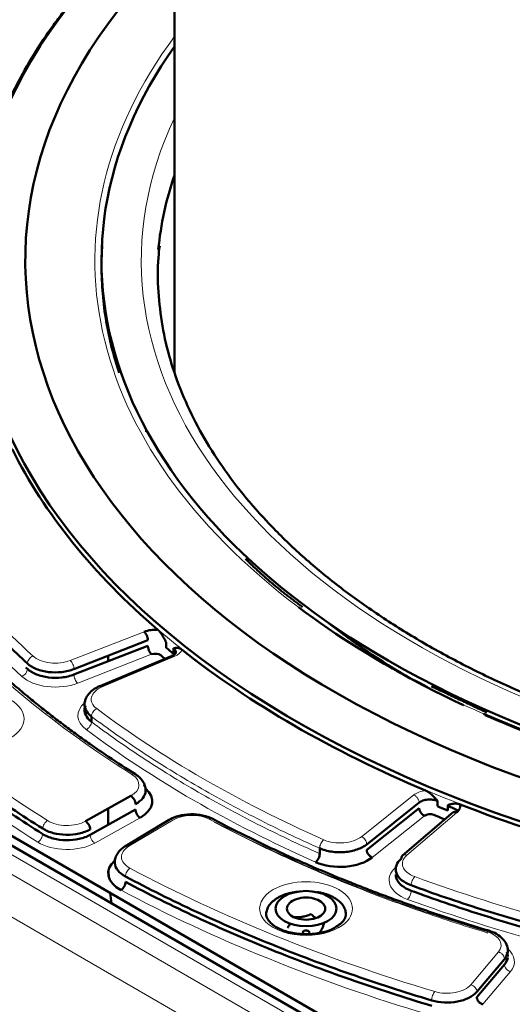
# Model space of a CAD drawing. Header units: millimetres. Extents: x 5 to 579, y 5 to 290.
# Tile 59 of 85: x 336 to 343, y 190 to 205. Entities that reach past the tile are written whole.
import ezdxf

# ---------------------------------------------------------------- set-up
doc = ezdxf.new("R2010")
doc.units = ezdxf.units.MM
doc.layers.add('1', color=7, linetype='Continuous', true_color=0xffffff)

msp = doc.modelspace()

# ---------------------------------------------------------------- linework, layer by layer
at = {"layer": '1', "color": 18, "linetype": 'Continuous', "lineweight": 50}
for p, q in [((338.26394, 255.77923), (338.26394, 199.2389)), ((350.28232, 183.74657), (322.35056, 199.87298)), ((337.83894, 198.36388), (337.83894, 198.33152)), ((336.74822, 194.75976), (337.86273, 195.19378)), ((338.13905, 195.16375), (338.13905, 195.0821)), ((337.86273, 195.11213), (336.74822, 194.67811)), ((338.24768, 194.99252), (338.24768, 195.07417)), ((338.22686, 194.96147), (337.12592, 194.49966)), ((337.26394, 194.96064), (337.26394, 194.879)), ((332.15817, 194.35373), (341.26412, 189.09641)), ((337.01202, 194.04824), (337.01202, 193.96659)), ((336.92251, 192.46929), (337.60609, 192.85041)), ((341.16149, 192.12122), (341.95168, 192.74915)), ((342.22912, 192.77549), (342.22912, 192.69384)), ((337.67555, 192.64558), (336.99198, 192.26445)), ((337.26394, 192.6597), (337.26394, 192.4162)), ((341.95168, 192.6675), (341.16149, 192.03957)), ((342.46283, 192.60434), (341.69945, 191.95092)), ((342.38426, 192.63112), (342.38426, 192.71277)), ((338.18575, 192.49152), (337.52349, 192.09558)), ((340.45214, 191.98043), (340.45214, 192.06208)), ((342.82038, 189.90127), (343.23696, 190.39439)), ((343.23696, 190.31274), (342.82038, 189.81962))]:
    msp.add_line(p, q, dxfattribs=at)
at = {"layer": '1', "color": 18, "linetype": 'Continuous', "lineweight": 13}
for p, q in [((322.15108, 199.85287), (350.0818, 183.72706)), ((321.89261, 199.70364), (349.82332, 183.57783)), ((321.60994, 199.22524), (349.54065, 183.09943)), ((336.6923, 194.88927), (337.80681, 195.32329)), ((336.80414, 194.54859), (337.91865, 194.98261)), ((338.26084, 194.94893), (337.17324, 194.49272)), ((341.08058, 192.23681), (341.87077, 192.86473)), ((342.51918, 192.6026), (341.76743, 191.95914)), ((337.06144, 192.14127), (337.74502, 192.5224)), ((338.23603, 192.48672), (337.5759, 192.09205)), ((341.24239, 191.92399), (342.03258, 192.55191)), ((342.7305, 190.00823), (343.14708, 190.50135)), ((342.91026, 189.71266), (343.32684, 190.20578))]:
    msp.add_line(p, q, dxfattribs=at)
at = {"layer": '1', "color": 18, "linetype": 'Continuous', "lineweight": 50}
for centre, major_axis, start_param, end_param in [((351.91394, 200.79413), (-16.70868, 0), 5.66713862, 8.6393798), ((351.91394, 200.91066), (-15.89931, 0), 5.74479487, 8.6393798), ((351.91394, 200.91066), (-14.75, 0), 5.89451139, 7.06858347), ((351.91394, 200.91066), (-14.75, 0), 0.78539816, 3.53021748), ((351.91394, 200.63672), (-13.91508, 0), 6.08771934, 6.22820744), ((351.91394, 200.74736), (16.75, 0), 3.42231641, 3.73353352), ((351.91394, 200.91066), (14.85, 0), 3.79587841, 3.98839914), ((351.91394, 200.27796), (-14.075, 0), 0.63332544, 0.77067195), ((337.97457, 195.1797), (0.3, 0), 1.43966461, 2.16420827), ((337.97457, 194.93475), (-0.1, 0), 3.74680428, 5.30580093), ((351.91394, 200.50241), (16.85, 0), 3.74680428, 3.75324692), ((351.91394, 200.74736), (16.75, 0), 3.77138226, 4.08259937), ((351.91394, 200.91066), (14.85, 0), 4.06193204, 5.48561347), ((337.32823, 192.77158), (0.6, 0), 5.48033385, 6.86900254), ((351.91394, 199.68591), (15.4, 0), 4.04519324, 4.05839775), ((342.27047, 192.69946), (0.3, 0), 5.68977336, 6.41431703), ((351.91394, 200.74736), (-16.75, 0), 0.97885546, 1.29007257), ((342.11348, 192.51798), (-0.1, 0), 4.09587013, 5.65486678), ((351.91394, 200.50241), (16.85, 0), 4.09587013, 4.10717735), ((342.27047, 192.45451), (-0.1, 0), 3.97500367, 4.10717735), ((337.86364, 191.68668), (0.6, 0), 2.55414505, 3.96854283), ((340.75698, 192.1276), (0.6, 0), 4.05674464, 5.65486678), ((351.91394, 191.92919), (-14.65, 0), 0.02375829, 0.03607923), ((351.91394, 191.92919), (-14.65, 0), 0.06396086, 0.08227046), ((340.24668, 191.15352), (0.28868, 0), 2.35619449, 3.40339204), ((340.24668, 191.15352), (0.28868, 0), 1.30899694, 2.35619449), ((340.24668, 191.15352), (0.28868, 0), 0.26179939, 1.30899694), ((340.24668, 191.15352), (0.28868, 0), 5.49778714, 6.54498469), ((340.24668, 191.15352), (0.28868, 0), 3.40339204, 4.45058959), ((340.24668, 191.15352), (0.28868, 0), 4.45058959, 5.49778714), ((340.24668, 190.79606), (0.05, 0), 0, 4.09585142), ((340.24668, 190.79606), (0.05, 0), 5.49778714, 6.28318531)]:
    msp.add_ellipse(centre, major_axis=major_axis, ratio=0.57735, start_param=start_param, end_param=end_param, dxfattribs=at)
at = {"layer": '1', "color": 18, "linetype": 'Continuous', "lineweight": 13}
for centre, major_axis, start_param, end_param in [((351.91394, 200.91066), (14.85, 0), 2.73686716, 3.79587841), ((351.91394, 200.91066), (-14.15, 0), 6.01659172, 8.6393798), ((351.91394, 199.68591), (14.85, 0), 3.02294844, 3.03124421), ((351.91394, 200.74736), (-18.7, 0), 0.30657849, 0.56608614), ((351.91394, 200.50241), (-18.9, 0), 0.30657849, 0.56608614), ((351.91394, 200.74736), (19.4, 0), 3.62063347, 3.88428231), ((351.91394, 200.74736), (-21.15, 0), 0.47788432, 0.74384615), ((338.0845, 195.08906), (-0.3, 0), 2.19911486, 2.92365852), ((351.91394, 200.50241), (-21.35, 0), 0.47788432, 0.74384615), ((336.46862, 195.08073), (-0.4, 0), 0.56608614, 2.16420827), ((336.46862, 194.83578), (-0.6, 0), 0.56608614, 2.16420827), ((335.29693, 194.01126), (-0.7, 0), 2.35619449, 5.49778714), ((337.40835, 194.30588), (-0.4, 0), 5.34070751, 6.93882964), ((351.91394, 200.91066), (14.85, 0), 3.98839914, 4.06193204), ((337.40835, 194.06093), (-0.6, 0), 5.69643951, 6.93882964), ((351.91394, 200.74736), (-18.7, 0), 0.65564434, 0.91515199), ((351.91394, 200.50241), (-18.9, 0), 0.65564434, 0.91515199), ((337.32823, 193.01653), (-0.4, 0), 2.3387412, 3.88428231), ((342.11348, 192.76293), (0.3, 0), 1.78873046, 2.51327412), ((336.64465, 192.63541), (-0.4, 0), 0.74384615, 2.3387412), ((338.52376, 192.32629), (-0.4, 0), 3.96969932, 5.51524044), ((351.91394, 200.74736), (19.4, 0), 3.96969932, 4.23334816), ((336.64465, 192.39046), (-0.6, 0), 0.74384615, 2.3387412), ((340.75698, 192.37255), (-0.4, 0), 0.91515199, 2.51327412), ((337.86364, 191.93163), (-0.4, 0), 5.51524044, 7.11013548), ((342.09905, 191.83), (-0.4, 0), 5.68977336, 7.28789549), ((351.91394, 200.74736), (-21.15, 0), 0.82695017, 1.092912), ((342.09905, 191.58505), (-0.6, 0), 5.68977336, 7.28789549), ((340.24668, 191.15352), (-0.7, 0), 2.35619449, 5.49778714), ((351.91394, 200.74736), (-18.7, 0), 1.00471019, 1.26421784), ((351.91394, 200.50241), (-21.35, 0), 0.82695017, 1.092912), ((340.24668, 191.15352), (-0.7, 0), 5.49778714, 8.6393798), ((351.91394, 200.50241), (-18.9, 0), 1.00471019, 1.26421784), ((342.78756, 190.60259), (-0.4, 0), 2.68780705, 4.23334816), ((342.78756, 190.35764), (-0.6, 0), 2.68780705, 3.73128879), ((342.37098, 190.10946), (-0.4, 0), 1.092912, 2.68780705)]:
    msp.add_ellipse(centre, major_axis=major_axis, ratio=0.57735, start_param=start_param, end_param=end_param, dxfattribs=at)
at = {"layer": '1', "color": 18, "linetype": 'Continuous', "lineweight": 50}
msp.add_ellipse((340.24668, 191.15352), major_axis=(-0.46, 0), ratio=0.57735, dxfattribs=at)
for points, knots in [([(336.58564, 204.65289), (336.53547, 204.58715), (336.27116, 204.23005), (335.85942, 203.56567), (335.45938, 202.6436), (335.2178, 201.70334), (335.16394, 201.0704), (335.16394, 200.75393)], [0, 0, 0, 0, 0.05370239, 0.29027679, 0.52685119, 0.7634256, 1, 1, 1, 1]), ([(337.42852, 199.2233), (337.34368, 199.47842), (337.20976, 200.01187), (337.15508, 200.65446), (337.16725, 201.03728), (337.17387, 201.14134)], [0, 0, 0, 0, 0.40426351, 0.83794751, 1, 1, 1, 1]), ([(361.7945, 195.14633), (361.68235, 195.08158), (361.35126, 194.89686), (360.77615, 194.60647), (360.05466, 194.28759), (359.29777, 193.99616), (358.50883, 193.73356), (357.69121, 193.501), (356.84845, 193.29953), (355.9842, 193.1301), (355.10223, 192.99347), (354.20635, 192.89027), (353.30048, 192.82099), (352.38854, 192.78593), (351.47452, 192.78527), (350.5624, 192.819), (349.65615, 192.88698), (348.75973, 192.98889), (347.87704, 193.12427), (347.01193, 193.2925), (346.16817, 193.49279), (345.34942, 193.72423), (344.55924, 193.98575), (343.80107, 194.27612), (343.07818, 194.59401), (342.39367, 194.93791), (341.75047, 195.30624), (341.1513, 195.69727), (340.59866, 196.1092), (340.09481, 196.54011), (339.64178, 196.98807), (339.24129, 197.45111), (338.89485, 197.92729), (338.60372, 198.41473), (338.3689, 198.91164), (338.19163, 199.41626), (338.07164, 199.92689), (338.01392, 200.4416), (338.00565, 200.84417), (338.0326, 201.0741), (338.04093, 201.132)], [0, 0, 0, 0, 0.01420632, 0.04125764, 0.06831821, 0.09538535, 0.12245997, 0.1495422, 0.17663171, 0.20372778, 0.23082953, 0.25793593, 0.28504586, 0.31215818, 0.33927173, 0.3663853, 0.39349732, 0.42060658, 0.44771189, 0.47481205, 0.50190591, 0.52899239, 0.55607051, 0.5831395, 0.61019892, 0.63724883, 0.66429008, 0.69132462, 0.71835601, 0.74538804, 0.77242805, 0.79948679, 0.82657862, 0.85372126, 0.88093436, 0.90823622, 0.93563823, 0.96313818, 0.99071495, 1, 1, 1, 1]), ([(337.67613, 193.17571), (337.53729, 193.26303), (337.30466, 193.4141), (337.01327, 193.61404), (336.79259, 193.77151), (336.60044, 193.91322), (336.41025, 194.05829), (336.22289, 194.2062), (336.02958, 194.36421), (335.83131, 194.53257), (335.62904, 194.71163), (335.43102, 194.89454), (335.23195, 195.08664), (335.00953, 195.31169), (334.85722, 195.47519), (334.77232, 195.56956)], [0, 0, 0, 0, 0.1211328, 0.20667065, 0.26714286, 0.32828341, 0.39074133, 0.45325385, 0.51576407, 0.58868933, 0.66161182, 0.73459739, 0.80952843, 0.89085911, 1, 1, 1, 1]), ([(337.86273, 195.19378), (337.86273, 195.19912), (337.86237, 195.20478), (337.86094, 195.21648), (337.85988, 195.22253), (337.85708, 195.2348), (337.85534, 195.24102), (337.85128, 195.25339), (337.84894, 195.25954), (337.84377, 195.27153), (337.84092, 195.27737), (337.83484, 195.28851), (337.83159, 195.29382), (337.82483, 195.3037), (337.82131, 195.30827), (337.81413, 195.3165), (337.81047, 195.32016), (337.80681, 195.32329)], [0, 0, 0, 0, 0.125, 0.125, 0.25, 0.25, 0.375, 0.375, 0.5, 0.5, 0.625, 0.625, 0.75, 0.75, 0.875, 0.875, 1, 1, 1, 1]), ([(338.0138, 195.35142), (338.0142, 195.35107), (338.01499, 195.35039), (338.01619, 195.34933), (338.01739, 195.34825), (338.01859, 195.34714), (338.0198, 195.34601), (338.02101, 195.34486), (338.02223, 195.34368), (338.02345, 195.34248), (338.02468, 195.34125), (338.02591, 195.34), (338.02715, 195.33872), (338.02838, 195.33742), (338.02963, 195.3361), (338.03088, 195.33475), (338.03213, 195.33338), (338.03338, 195.33199), (338.03464, 195.33057), (338.03591, 195.32912), (338.03718, 195.32766), (338.03845, 195.32616), (338.03973, 195.32465), (338.04101, 195.32311), (338.0423, 195.32154), (338.04359, 195.31996), (338.04489, 195.31834), (338.04619, 195.31671), (338.04749, 195.31505), (338.0488, 195.31336), (338.05011, 195.31165), (338.05143, 195.30992), (338.05275, 195.30816), (338.05408, 195.30638), (338.05541, 195.30458), (338.05674, 195.30275), (338.05808, 195.30089), (338.05942, 195.29902), (338.06077, 195.29711), (338.06212, 195.29519), (338.06348, 195.29324), (338.06484, 195.29126), (338.0662, 195.28927), (338.06757, 195.28724), (338.06895, 195.2852), (338.07033, 195.28313), (338.07171, 195.28103), (338.0731, 195.27892), (338.07449, 195.27677), (338.07588, 195.27461), (338.07728, 195.27242), (338.07869, 195.2702), (338.08199, 195.26496), (338.08728, 195.25636), (338.09463, 195.24402), (338.10231, 195.23075), (338.10934, 195.2183), (338.116, 195.20623), (338.12262, 195.19412), (338.13044, 195.17971), (338.13604, 195.16932), (338.13905, 195.16374)], [0, 0, 0, 0, 0.0086189, 0.01726841, 0.02594973, 0.03466405, 0.04341255, 0.05219638, 0.0610167, 0.06987463, 0.07877129, 0.08770779, 0.09668521, 0.10570463, 0.11476711, 0.1238737, 0.13302541, 0.14222327, 0.15146828, 0.16076141, 0.17010364, 0.17949592, 0.18893918, 0.19843436, 0.20798235, 0.21758405, 0.22724034, 0.23695209, 0.24672013, 0.25654531, 0.26642844, 0.27637033, 0.28637177, 0.29643353, 0.30655639, 0.31674108, 0.32698834, 0.33729891, 0.34767347, 0.35811274, 0.36861739, 0.3791881, 0.38982552, 0.4005303, 0.41130307, 0.42214445, 0.43305506, 0.44403549, 0.45508632, 0.46620815, 0.47740152, 0.48866699, 0.50000511, 0.55700269, 0.61763349, 0.68194476, 0.74997606, 0.79651976, 0.85370203, 0.9215278, 1, 1, 1, 1]), ([(337.91865, 194.98261), (337.91499, 194.98575), (337.91133, 194.98941), (337.90415, 194.99764), (337.90063, 195.00221), (337.89387, 195.01209), (337.89063, 195.01739), (337.88454, 195.02854), (337.8817, 195.03438), (337.87652, 195.04637), (337.87419, 195.05252), (337.87012, 195.06488), (337.86839, 195.0711), (337.86559, 195.08338), (337.86452, 195.08943), (337.86309, 195.10113), (337.86273, 195.10679), (337.86273, 195.11213)], [0, 0, 0, 0, 0.125, 0.125, 0.25, 0.25, 0.375, 0.375, 0.5, 0.5, 0.625, 0.625, 0.75, 0.75, 0.875, 0.875, 1, 1, 1, 1]), ([(338.28388, 195.00274), (338.28233, 194.99772), (338.27486, 194.98854), (338.25274, 194.97365), (338.23356, 194.9644), (338.22217, 194.9595)], [0, 0, 0, 0, 0.41404573, 0.70022745, 1, 1, 1, 1]), ([(338.3774, 195.05161), (338.37721, 195.05176), (338.37684, 195.05206), (338.37608, 195.05265), (338.37475, 195.05367), (338.3721, 195.05565), (338.3668, 195.05939), (338.3593, 195.06406), (338.35036, 195.06874), (338.3407, 195.07288), (338.33028, 195.07629), (338.31912, 195.07875), (338.3084, 195.08006), (338.29797, 195.08049), (338.28764, 195.08017), (338.27883, 195.07931), (338.2712, 195.07833), (338.26444, 195.07729), (338.25646, 195.07586), (338.25074, 195.07476), (338.24768, 195.07417)], [0, 0, 0, 0, 0.00388744, 0.00778347, 0.01557639, 0.03116626, 0.06236575, 0.12485221, 0.18676725, 0.24999147, 0.33097077, 0.41433343, 0.49996523, 0.57810184, 0.66145568, 0.7499526, 0.79604347, 0.85319551, 0.92122133, 1, 1, 1, 1]), ([(338.24768, 195.07417), (338.26261, 195.06201), (338.28029, 195.0393), (338.28472, 195.01494), (338.28447, 195.00562)], [0, 0, 0, 0, 0.61676047, 1, 1, 1, 1]), ([(342.62579, 194.21355), (342.60269, 194.22437), (342.20558, 194.41136), (341.80366, 194.62168), (341.44268, 194.83134), (341.42206, 194.84339)], [0, 0, 0, 0, 0.05490365, 0.94583932, 1, 1, 1, 1]), ([(337.13457, 194.50329), (337.10074, 194.4889), (337.03929, 194.45512), (336.96582, 194.38811), (336.91905, 194.30891), (336.90854, 194.25321), (336.90837, 194.22419)], [0, 0, 0, 0, 0.24222738, 0.49152543, 0.74474452, 1, 1, 1, 1]), ([(336.91676, 194.27695), (336.91553, 194.27314), (336.9036, 194.23141), (336.91148, 194.14922), (336.9717, 194.07851), (337.01202, 194.04824)], [0, 0, 0, 0, 0.04795906, 0.52397953, 1, 1, 1, 1]), ([(337.01202, 193.96659), (336.9717, 193.99686), (336.91148, 194.06757), (336.90304, 194.1556), (336.91907, 194.20278), (336.92308, 194.21211)], [0, 0, 0, 0, 0.44444444, 0.88888889, 1, 1, 1, 1]), ([(343.98794, 193.64707), (343.89775, 193.68024), (343.54223, 193.81418), (343.1969, 193.95693), (342.94479, 194.06842)], [0, 0, 0, 0, 0.2519091, 1, 1, 1, 1]), ([(337.82822, 192.93492), (337.82814, 192.95826), (337.82127, 193.00365), (337.79075, 193.06931), (337.74191, 193.12799), (337.69963, 193.1608), (337.67613, 193.17571)], [0, 0, 0, 0, 0.25417817, 0.50689705, 0.75644279, 1, 1, 1, 1]), ([(337.67556, 192.72723), (337.72159, 192.7529), (337.79715, 192.81523), (337.83795, 192.91941), (337.82272, 192.98739), (337.80772, 193.01672)], [0, 0, 0, 0, 0.35437431, 0.70874861, 1, 1, 1, 1]), ([(342.04861, 192.93203), (342.04919, 192.93179), (342.05034, 192.9313), (342.05207, 192.93054), (342.05381, 192.92976), (342.05556, 192.92895), (342.05731, 192.92812), (342.05906, 192.92727), (342.06083, 192.9264), (342.06259, 192.9255), (342.06437, 192.92458), (342.06615, 192.92363), (342.06794, 192.92267), (342.06973, 192.92168), (342.07153, 192.92066), (342.07333, 192.91963), (342.07514, 192.91857), (342.07696, 192.91748), (342.07878, 192.91638), (342.08061, 192.91525), (342.08245, 192.9141), (342.08429, 192.91292), (342.08613, 192.91173), (342.08799, 192.9105), (342.08985, 192.90926), (342.09171, 192.90799), (342.09358, 192.9067), (342.09546, 192.90539), (342.09735, 192.90405), (342.09924, 192.9027), (342.10113, 192.90131), (342.10303, 192.89991), (342.10494, 192.89848), (342.10686, 192.89703), (342.10878, 192.89555), (342.1107, 192.89406), (342.11263, 192.89254), (342.11457, 192.89099), (342.11652, 192.88943), (342.11847, 192.88784), (342.12043, 192.88622), (342.12239, 192.88459), (342.12436, 192.88293), (342.12633, 192.88125), (342.12831, 192.87954), (342.1303, 192.87782), (342.1323, 192.87607), (342.1343, 192.87429), (342.1363, 192.8725), (342.13831, 192.87068), (342.14033, 192.86883), (342.14236, 192.86697), (342.14711, 192.86255), (342.15473, 192.85526), (342.1653, 192.84475), (342.17635, 192.83338), (342.18646, 192.82267), (342.19604, 192.81226), (342.20555, 192.80179), (342.21677, 192.78932), (342.22481, 192.78032), (342.22912, 192.77549)], [0, 0, 0, 0, 0.0086189, 0.01726841, 0.02594973, 0.03466405, 0.04341255, 0.05219638, 0.0610167, 0.06987463, 0.07877129, 0.08770779, 0.09668521, 0.10570463, 0.11476711, 0.1238737, 0.13302541, 0.14222327, 0.15146828, 0.16076141, 0.17010364, 0.17949592, 0.18893918, 0.19843436, 0.20798235, 0.21758405, 0.22724034, 0.23695209, 0.24672013, 0.25654531, 0.26642844, 0.27637033, 0.28637177, 0.29643353, 0.30655639, 0.31674108, 0.32698834, 0.33729891, 0.34767347, 0.35811274, 0.36861739, 0.3791881, 0.38982552, 0.4005303, 0.41130307, 0.42214445, 0.43305506, 0.44403549, 0.45508632, 0.46620815, 0.47740152, 0.48866699, 0.50000511, 0.55700269, 0.61763349, 0.68194476, 0.74997606, 0.79651976, 0.85370203, 0.9215278, 1, 1, 1, 1]), ([(337.74502, 192.5224), (337.74047, 192.52512), (337.73593, 192.52836), (337.72701, 192.53578), (337.72264, 192.53995), (337.71424, 192.54906), (337.71021, 192.554), (337.70265, 192.56446), (337.69912, 192.56998), (337.69269, 192.58138), (337.68979, 192.58726), (337.68474, 192.59917), (337.68258, 192.60519), (337.6791, 192.61715), (337.67778, 192.62308), (337.676, 192.63462), (337.67556, 192.64024), (337.67556, 192.64558)], [0, 0, 0, 0, 0.125, 0.125, 0.25, 0.25, 0.375, 0.375, 0.5, 0.5, 0.625, 0.625, 0.75, 0.75, 0.875, 0.875, 1, 1, 1, 1]), ([(342.03258, 192.55191), (342.02728, 192.55413), (342.02199, 192.55688), (342.0116, 192.56332), (342.00651, 192.56702), (341.99673, 192.57521), (341.99203, 192.57971), (341.98323, 192.58934), (341.97911, 192.59448), (341.97163, 192.60517), (341.96825, 192.61074), (341.96237, 192.6221), (341.95986, 192.62788), (341.95581, 192.63946), (341.95426, 192.64524), (341.9522, 192.65659), (341.95168, 192.66216), (341.95168, 192.6675)], [0, 0, 0, 0, 0.125, 0.125, 0.25, 0.25, 0.375, 0.375, 0.5, 0.5, 0.625, 0.625, 0.75, 0.75, 0.875, 0.875, 1, 1, 1, 1]), ([(342.38426, 192.71277), (342.38682, 192.71355), (342.39173, 192.71505), (342.39884, 192.71719), (342.40539, 192.71914), (342.41137, 192.72088), (342.41679, 192.72242), (342.42165, 192.72376), (342.4273, 192.72525), (342.43388, 192.72688), (342.4415, 192.72861), (342.44892, 192.73013), (342.45613, 192.73145), (342.46314, 192.73255), (342.4691, 192.73333), (342.47407, 192.73388), (342.47809, 192.73425), (342.48209, 192.73455), (342.48607, 192.73478), (342.49002, 192.73494), (342.49395, 192.73503), (342.49786, 192.73505), (342.50175, 192.735), (342.50562, 192.73488), (342.50946, 192.73469), (342.51328, 192.73443), (342.51708, 192.7341), (342.52085, 192.7337), (342.52461, 192.73323), (342.52834, 192.73269), (342.53205, 192.73208), (342.53573, 192.7314), (342.5394, 192.73065), (342.54304, 192.72983), (342.54665, 192.72894), (342.55025, 192.72798), (342.55382, 192.72695), (342.55737, 192.72585), (342.5609, 192.72468), (342.56441, 192.72344), (342.56674, 192.72255), (342.5679, 192.72211)], [0, 0, 0, 0, 0.04612546, 0.08878076, 0.12796629, 0.16368259, 0.19593034, 0.22471047, 0.25002431, 0.29576854, 0.33986435, 0.38232249, 0.42315503, 0.4623755, 0.49999921, 0.52216879, 0.54406101, 0.56568009, 0.58703042, 0.60811653, 0.62894315, 0.64951519, 0.66983773, 0.68991605, 0.70975562, 0.72936211, 0.74874139, 0.76789955, 0.78684289, 0.80557791, 0.82411136, 0.84245019, 0.86060158, 0.87857293, 0.89637187, 0.91400626, 0.93148416, 0.94881388, 0.96600391, 0.98306298, 1, 1, 1, 1]), ([(342.51919, 192.6026), (342.51376, 192.60472), (342.50833, 192.6063), (342.49769, 192.60836), (342.49247, 192.60884), (342.48245, 192.60865), (342.47764, 192.60799), (342.46861, 192.60557), (342.4644, 192.6038), (342.45832, 192.60018), (342.4562, 192.59866), (342.45423, 192.59698)], [0, 0, 0, 0, 0.21807873, 0.21807873, 0.43615745, 0.43615745, 0.65423618, 0.65423618, 0.87231491, 0.87231491, 1, 1, 1, 1]), ([(338.8411, 192.50312), (338.79399, 192.52742), (338.69288, 192.56335), (338.50921, 192.58115), (338.32736, 192.55671), (338.22958, 192.51701), (338.18471, 192.4909)], [0, 0, 0, 0, 0.24958121, 0.49944298, 0.74958326, 1, 1, 1, 1]), ([(343.00065, 190.82167), (342.82935, 190.87304), (342.53544, 190.96443), (342.16073, 191.08827), (341.87366, 191.18728), (341.62558, 191.27578), (341.37927, 191.36663), (341.133, 191.46056), (340.87534, 191.56214), (340.60783, 191.67139), (340.33753, 191.786), (340.07541, 191.90119), (339.76747, 192.04127), (339.35104, 192.2395), (339.02817, 192.40397), (338.8411, 192.50312)], [0, 0, 0, 0, 0.11363406, 0.19659224, 0.25423303, 0.31056798, 0.36834373, 0.42638168, 0.48441846, 0.55212613, 0.61940429, 0.68198864, 0.74620688, 0.85040031, 1, 1, 1, 1]), ([(337.52458, 192.09623), (337.49982, 192.08128), (337.45521, 192.04817), (337.40344, 191.98827), (337.37104, 191.92081), (337.36374, 191.87408), (337.36364, 191.85001)], [0, 0, 0, 0, 0.24331381, 0.49285292, 0.74566853, 1, 1, 1, 1]), ([(341.16149, 192.03957), (341.16149, 192.03423), (341.16201, 192.02867), (341.16407, 192.01732), (341.16562, 192.01153), (341.16967, 191.99996), (341.17218, 191.99417), (341.17806, 191.98281), (341.18144, 191.97725), (341.18893, 191.96655), (341.19304, 191.96142), (341.20184, 191.95179), (341.20654, 191.94729), (341.21632, 191.93909), (341.22141, 191.9354), (341.2318, 191.92896), (341.23709, 191.92621), (341.24239, 191.92399)], [0, 0, 0, 0, 0.125, 0.125, 0.25, 0.25, 0.375, 0.375, 0.5, 0.5, 0.625, 0.625, 0.75, 0.75, 0.875, 0.875, 1, 1, 1, 1]), ([(341.70248, 191.95351), (341.69771, 191.94945), (341.68821, 191.93729), (341.68453, 191.92039), (341.68453, 191.90977)], [0, 0, 0, 0, 0.41419837, 1, 1, 1, 1]), ([(341.83088, 191.42306), (341.77506, 191.44354), (341.67659, 191.4981), (341.60982, 191.58816), (341.59928, 191.64575), (341.59908, 191.66496)], [0, 0, 0, 0, 0.40001, 0.80002, 1, 1, 1, 1]), ([(339.82242, 191.31682), (339.87802, 191.34893), (339.97726, 191.38709), (340.08877, 191.4068), (340.12603, 191.41121)], [0, 0, 0, 0, 0.67259986, 1, 1, 1, 1]), ([(339.64668, 191.07162), (339.64668, 191.0717), (339.64667, 191.09446), (339.65444, 191.1399), (339.70001, 191.22682), (339.76681, 191.28472), (339.82242, 191.31682)], [0, 0, 0, 0, 0.00093263, 0.25130227, 0.50167191, 1, 1, 1, 1]), ([(340.41959, 191.40359), (340.43881, 191.40025), (340.49478, 191.38873), (340.58217, 191.36176), (340.67368, 191.3184), (340.74878, 191.26557), (340.80458, 191.20529), (340.83894, 191.13989), (340.84668, 191.09453), (340.84668, 191.07183), (340.84668, 191.07181)], [0, 0, 0, 0, 0.07849559, 0.23205641, 0.38561722, 0.53917804, 0.69273885, 0.84629967, 0.99986048, 1, 1, 1, 1]), ([(340.68597, 190.87249), (340.67968, 190.86768), (340.63541, 190.83664), (340.49974, 190.79193), (340.29196, 190.76067), (340.06418, 190.77477), (339.89249, 190.82406), (339.7794, 190.88246), (339.7071, 190.93833), (339.658, 191.00366), (339.64642, 191.04839), (339.64668, 191.07185)], [0, 0, 0, 0, 0.02344462, 0.15672155, 0.30639305, 0.45890334, 0.61048819, 0.69296326, 0.78551473, 0.88779387, 1, 1, 1, 1]), ([(340.32139, 191.06956), (340.2986, 191.06047), (340.27562, 191.05233), (340.24073, 191.04217), (340.22903, 191.03912), (340.21136, 191.03514), (340.20545, 191.03391), (340.19359, 191.03166), (340.18764, 191.03063), (340.16986, 191.02789), (340.15807, 191.02651), (340.13465, 191.02455), (340.123, 191.02398), (340.08825, 191.02336), (340.06532, 191.02439), (340.04256, 191.02643)], [0, 0, 0, 0, 0.25, 0.25, 0.375, 0.375, 0.4375, 0.4375, 0.5, 0.5, 0.625, 0.625, 0.75, 0.75, 1, 1, 1, 1]), ([(340.39534, 191.01012), (340.38756, 191.01543), (340.37979, 191.02105), (340.36778, 191.03023), (340.36352, 191.03357), (340.35501, 191.04042), (340.35075, 191.04393), (340.33806, 191.05464), (340.32969, 191.06201), (340.32139, 191.06956)], [0, 0, 0, 0, 0.31236032, 0.31236032, 0.48427024, 0.48427024, 0.65618016, 0.65618016, 1, 1, 1, 1]), ([(340.84668, 191.07187), (340.84705, 191.04691), (340.83347, 191.0022), (340.78863, 190.93979), (340.73808, 190.9054), (340.71189, 190.89043)], [0, 0, 0, 0, 0.41386664, 0.74142197, 1, 1, 1, 1]), ([(340.00714, 190.93193), (340.00647, 190.93045), (340.0058, 190.92899), (340.00195, 190.92071), (339.99879, 190.91434), (339.99252, 190.90249), (339.9894, 190.897), (339.98008, 190.88169), (339.97394, 190.87303), (339.96784, 190.86544)], [0, 0, 0, 0, 0.05005047, 0.05005047, 0.28753785, 0.28753785, 0.52502523, 0.52502523, 1, 1, 1, 1]), ([(340.4508, 190.79072), (340.45691, 190.79832), (340.46307, 190.807), (340.47242, 190.82238), (340.47555, 190.8279), (340.48029, 190.83685), (340.48187, 190.83995), (340.48505, 190.84638), (340.48664, 190.84971), (340.49141, 190.85999), (340.49457, 190.86722), (340.50084, 190.88242), (340.50396, 190.89037), (340.51327, 190.9152), (340.51942, 190.93301), (340.52552, 190.95171)], [0, 0, 0, 0, 0.25, 0.25, 0.375, 0.375, 0.4375, 0.4375, 0.5, 0.5, 0.625, 0.625, 0.75, 0.75, 1, 1, 1, 1]), ([(343.00082, 190.82162), (342.99741, 190.82268), (342.98838, 190.82215), (342.97793, 190.81419), (342.97193, 190.80753)], [0, 0, 0, 0, 0.42010076, 1, 1, 1, 1]), ([(343.2875, 190.51614), (343.28767, 190.55026), (343.27533, 190.61512), (343.2157, 190.70409), (343.12163, 190.77572), (343.0439, 190.80868), (343.00065, 190.82167)], [0, 0, 0, 0, 0.24628024, 0.49616113, 0.74799031, 1, 1, 1, 1]), ([(343.23696, 190.39439), (343.26502, 190.4276), (343.28439, 190.46939), (343.28739, 190.5117), (343.28752, 190.5168)], [0, 0, 0, 0, 0.87931413, 1, 1, 1, 1]), ([(343.28643, 190.41985), (343.28643, 190.41985), (343.28205, 190.3827), (343.26502, 190.34595), (343.23696, 190.31274)], [0, 0, 0, 0, 0.0000625, 1, 1, 1, 1]), ([(343.27166, 190.49672), (343.27327, 190.49381), (343.28413, 190.47255), (343.28859, 190.45201), (343.2875, 190.43449)], [0, 0, 0, 0, 0.13664361, 1, 1, 1, 1]), ([(342.82038, 189.81962), (342.82038, 189.81427), (342.82096, 189.80877), (342.82326, 189.79764), (342.82497, 189.79201), (342.82947, 189.78087), (342.83226, 189.77535), (342.8388, 189.76463), (342.84255, 189.75942), (342.85087, 189.74952), (342.85544, 189.74482), (342.86522, 189.73613), (342.87043, 189.73213), (342.8813, 189.72498), (342.88696, 189.72183), (342.8985, 189.7165), (342.90438, 189.71431), (342.91026, 189.71266)], [0, 0, 0, 0, 0.125, 0.125, 0.25, 0.25, 0.375, 0.375, 0.5, 0.5, 0.625, 0.625, 0.75, 0.75, 0.875, 0.875, 1, 1, 1, 1])]:
    msp.add_open_spline(points, degree=3, knots=knots, dxfattribs=at)
at = {"layer": '1', "color": 18, "linetype": 'Continuous', "lineweight": 13}
for points in [[(336.29605, 204.26641), (336.30711, 204.27229), (336.31819, 204.27815), (336.32927, 204.28401)], [(335.16394, 200.75393), (335.16394, 200.43746), (335.2178, 199.80452), (335.45938, 198.86425), (335.85942, 197.94218), (336.41408, 197.04719), (337.11801, 196.1879), (337.96444, 195.37258), (338.9452, 194.60909), (340.05086, 193.90477), (341.27077, 193.26642), (342.59318, 192.70018), (344.00535, 192.21149), (345.49369, 191.80508), (347.04386, 191.48485), (348.64093, 191.25388), (350.26951, 191.1144), (351.91394, 191.06776), (353.55837, 191.1144), (355.18696, 191.25388), (356.78403, 191.48485), (358.3342, 191.80508), (359.82253, 192.21149), (361.23472, 192.70019), (362.55704, 193.26638), (363.37054, 193.69208), (363.75798, 193.91577)], [(336.04662, 194.84425), (336.04662, 194.85487), (336.05101, 194.87795), (336.06979, 194.91198), (336.09785, 194.94045), (336.12004, 194.95284), (336.13102, 194.95687)], [(336.74822, 194.75976), (336.74822, 194.77038), (336.74531, 194.79434), (336.73286, 194.83213), (336.71428, 194.86621), (336.69957, 194.88304), (336.6923, 194.88927)], [(336.04662, 194.7626), (336.04662, 194.75198), (336.04223, 194.7289), (336.02344, 194.69487), (335.99539, 194.66641), (335.97319, 194.65402), (335.96222, 194.64999)], [(336.80414, 194.54859), (336.79686, 194.55482), (336.78216, 194.57165), (336.76357, 194.60573), (336.75113, 194.64352), (336.74822, 194.66749), (336.74822, 194.67811)], [(337.01202, 194.04824), (337.01202, 194.05886), (337.01615, 194.08216), (337.03379, 194.11713), (337.06013, 194.147), (337.08098, 194.16051), (337.09129, 194.16509)], [(337.01202, 193.96659), (337.01202, 193.95597), (337.0079, 193.93266), (336.99026, 193.89769), (336.96391, 193.86782), (336.94307, 193.85432), (336.93276, 193.84974)], [(337.01202, 194.04824), (337.25985, 193.86221), (337.77656, 193.49933), (338.61101, 192.98526), (339.50142, 192.50349), (340.12994, 192.20516), (340.45214, 192.06208)], [(336.27671, 192.35829), (336.27671, 192.36891), (336.28054, 192.39242), (336.29692, 192.42826), (336.32138, 192.45942), (336.34073, 192.47395), (336.3503, 192.47904)], [(336.27671, 192.27664), (336.27671, 192.26602), (336.27288, 192.24252), (336.2565, 192.20668), (336.23205, 192.17551), (336.21269, 192.16098), (336.20312, 192.1559)], [(340.45214, 192.06208), (340.45214, 192.0727), (340.45532, 192.09655), (340.46888, 192.13388), (340.48915, 192.16726), (340.50518, 192.18354), (340.51311, 192.1895)], [(341.16149, 192.12122), (341.16149, 192.13184), (341.15728, 192.15508), (341.13927, 192.18977), (341.11238, 192.21922), (341.09111, 192.23239), (341.08059, 192.23681)], [(337.52507, 191.63755), (337.52507, 191.64817), (337.5286, 191.67185), (337.54367, 191.70844), (337.56617, 191.74074), (337.58398, 191.75616), (337.59279, 191.76168)], [(341.83088, 191.5047), (341.83088, 191.51532), (341.83368, 191.53933), (341.84561, 191.57731), (341.86344, 191.61168), (341.87754, 191.62875), (341.88452, 191.63508)], [(341.83088, 191.42306), (341.83088, 191.41244), (341.82809, 191.38843), (341.81616, 191.35045), (341.79833, 191.31608), (341.78423, 191.29901), (341.77725, 191.29268)], [(343.23696, 190.31274), (343.23696, 190.30212), (343.24164, 190.27933), (343.26164, 190.24656), (343.29152, 190.21998), (343.31515, 190.20907), (343.32684, 190.20578)], [(342.82038, 189.90127), (342.82038, 189.91189), (342.8157, 189.93467), (342.7957, 189.96745), (342.76583, 189.99403), (342.74219, 190.00493), (342.7305, 190.00822)], [(342.14103, 189.77148), (342.14103, 189.7821), (342.14343, 189.80624), (342.15366, 189.84478), (342.16895, 189.88), (342.18104, 189.89773), (342.18702, 189.90439)]]:
    msp.add_open_spline(points, degree=3, dxfattribs=at)
at = {"layer": '1', "color": 18, "linetype": 'Continuous', "lineweight": 50}
for points, degree in [([(333.99055, 197.38993), (334.11323, 197.16619), (334.38382, 196.72316), (334.8634, 196.07531), (335.41471, 195.44678), (335.8286, 195.04233), (336.04662, 194.84425)], 3), ([(340.19554, 195.69456), (339.71581, 196.03917), (339.33384, 196.42066)], 2), ([(333.04458, 195.02332), (333.26114, 194.78191), (333.72222, 194.30725), (334.49413, 193.62349), (335.34301, 192.97084), (335.95786, 192.55835), (336.27671, 192.35829)], 3), ([(338.13905, 195.0821), (338.17497, 195.05212), (338.21118, 195.02226), (338.24768, 194.99252)], 3), ([(336.27671, 192.27664), (335.95786, 192.4767), (335.34301, 192.88919), (334.49413, 193.54184), (333.72222, 194.2256), (333.26114, 194.70026), (333.04458, 194.94167)], 3), ([(336.04662, 194.84425), (336.08209, 194.81202), (336.17659, 194.75517), (336.36378, 194.70891), (336.56739, 194.7081), (336.69338, 194.7384), (336.74822, 194.75976)], 3), ([(336.04662, 194.7626), (336.03836, 194.7701), (336.03012, 194.77761), (336.02189, 194.78513)], 3), ([(336.74822, 194.67811), (336.69338, 194.65675), (336.56739, 194.62645), (336.36378, 194.62726), (336.17659, 194.67352), (336.08209, 194.73037), (336.04662, 194.7626)], 3), ([(342.97318, 194.1078), (342.13745, 194.50182)], 1), ([(336.90837, 194.14254), (336.90838, 194.14691), (336.90864, 194.15125), (336.90915, 194.15558)], 3), ([(337.60609, 192.85041), (337.61512, 192.84501), (337.63339, 192.82984), (337.65648, 192.79786), (337.67194, 192.76148), (337.67556, 192.73785), (337.67556, 192.72723)], 3), ([(341.95168, 192.74915), (341.96685, 192.76121), (342.00582, 192.78211), (342.0802, 192.79812), (342.15954, 192.7967), (342.20805, 192.78411), (342.22912, 192.77549)], 3), ([(342.22912, 192.69384), (342.28063, 192.67276), (342.33234, 192.65186), (342.38426, 192.63112)], 3), ([(336.99197, 192.3461), (336.99197, 192.35672), (336.98836, 192.38036), (336.9729, 192.41674), (336.94981, 192.44871), (336.93154, 192.46388), (336.92251, 192.46929)], 3), ([(336.27671, 192.35829), (336.32141, 192.33025), (336.43157, 192.28401), (336.6295, 192.25751), (336.8298, 192.27722), (336.94449, 192.31963), (336.99197, 192.3461)], 3), ([(336.99197, 192.26446), (336.94449, 192.23798), (336.8298, 192.19557), (336.6295, 192.17586), (336.43157, 192.20236), (336.32141, 192.2486), (336.27671, 192.27664)], 3), ([(340.45214, 192.06208), (340.50457, 192.0388), (340.62705, 192.00404), (340.83036, 191.99753), (341.02217, 192.03698), (341.12261, 192.09033), (341.16149, 192.12122)], 3), ([(340.39118, 191.85302), (340.39911, 191.85897), (340.41514, 191.87525), (340.4354, 191.90864), (340.44897, 191.94596), (340.45214, 191.96981), (340.45214, 191.98043)], 3), ([(341.68453, 191.90977), (341.64754, 191.87811), (341.59507, 191.80538), (341.59647, 191.68782), (341.67659, 191.57975), (341.77506, 191.52519), (341.83088, 191.5047)], 3), ([(337.36385, 191.84146), (337.36581, 191.80314), (337.39641, 191.72695), (337.4765, 191.66336), (337.52507, 191.63755)], 3), ([(337.52507, 191.63755), (337.87159, 191.45346), (338.58604, 191.09848), (339.71646, 190.60838), (340.90078, 190.16271), (341.7229, 189.89651), (342.14103, 189.77148)], 3), ([(337.52507, 191.5559), (337.52507, 191.54528), (337.52155, 191.5216), (337.50648, 191.485), (337.48397, 191.45271), (337.46617, 191.43729), (337.45736, 191.43176)], 3), ([(342.14103, 189.68983), (341.7229, 189.81486), (340.90078, 190.08106), (339.71646, 190.52673), (338.58604, 191.01683), (337.87159, 191.37181), (337.52507, 191.5559)], 3), ([(341.83088, 191.5047), (342.17396, 191.37883), (342.87448, 191.13987), (343.96314, 190.82157), (345.08525, 190.54469), (345.85259, 190.38846), (346.24013, 190.31763)], 3), ([(346.24013, 190.23599), (345.85259, 190.30681), (345.08525, 190.46304), (343.96314, 190.73992), (342.87448, 191.05822), (342.17396, 191.29718), (341.83088, 191.42306)], 3), ([(340.71189, 190.89043), (340.68597, 190.87249)], 1), ([(342.14103, 189.77148), (342.19965, 189.75395), (342.33055, 189.73225), (342.53225, 189.74644), (342.70879, 189.80452), (342.79144, 189.86701), (342.82038, 189.90127)], 3)]:
    msp.add_open_spline(points, degree=degree, dxfattribs=at)
at = {"layer": '1', "color": 18, "linetype": 'Continuous', "lineweight": 13}
for points, knots in [([(338.26084, 194.94893), (338.25699, 194.95199), (338.25314, 194.95452), (338.2456, 194.95843), (338.2419, 194.95981), (338.23479, 194.96137), (338.23138, 194.96155), (338.22605, 194.96084), (338.22402, 194.96029), (338.22209, 194.95947)], [0, 0, 0, 0, 0.27281408, 0.27281408, 0.54562815, 0.54562815, 0.81844223, 0.81844223, 1, 1, 1, 1]), ([(337.17324, 194.49272), (337.16559, 194.49879), (337.15143, 194.50615), (337.13931, 194.50529), (337.1345, 194.50326)], [0, 0, 0, 0, 0.54577705, 1, 1, 1, 1]), ([(337.01202, 193.96659), (337.25989, 193.78053), (337.51822, 193.59911), (338.0547, 193.24633), (338.33285, 193.07497), (338.90782, 192.74301), (339.20463, 192.58242), (339.81566, 192.27268), (340.12988, 192.12354), (340.45214, 191.98043)], [0, 0, 0, 0, 0.25, 0.25, 0.5, 0.5, 0.75, 0.75, 1, 1, 1, 1]), ([(337.67609, 193.17573), (337.67573, 193.17596), (337.66861, 193.18025), (337.65184, 193.18381), (337.63247, 193.17779), (337.62289, 193.17271)], [0, 0, 0, 0, 0.02691197, 0.51345598, 1, 1, 1, 1]), ([(341.95168, 192.74915), (341.95168, 192.75449), (341.95115, 192.76006), (341.94909, 192.7714), (341.94754, 192.77719), (341.94349, 192.78877), (341.94098, 192.79455), (341.9351, 192.80591), (341.93172, 192.81147), (341.92424, 192.82217), (341.92012, 192.8273), (341.91132, 192.83694), (341.90663, 192.84144), (341.89684, 192.84963), (341.89175, 192.85332), (341.88136, 192.85977), (341.87607, 192.86251), (341.87077, 192.86473)], [0, 0, 0, 0, 0.125, 0.125, 0.25, 0.25, 0.375, 0.375, 0.5, 0.5, 0.625, 0.625, 0.75, 0.75, 0.875, 0.875, 1, 1, 1, 1]), ([(338.18473, 192.49091), (338.18487, 192.49099), (338.19164, 192.49497), (338.20775, 192.49823), (338.22667, 192.49193), (338.23603, 192.48672)], [0, 0, 0, 0, 0.01078859, 0.50539429, 1, 1, 1, 1]), ([(338.8413, 192.50302), (338.83521, 192.5063), (338.82048, 192.50874), (338.80307, 192.50195), (338.79427, 192.49641)], [0, 0, 0, 0, 0.48929107, 1, 1, 1, 1]), ([(342.98757, 190.78627), (342.62182, 190.89643), (341.89238, 191.13359), (340.8359, 191.5314), (339.81793, 191.97248), (339.17421, 192.29176), (338.8619, 192.45729)], [0, 0, 0, 0, 0.2449031, 0.49660206, 0.74830103, 1, 1, 1, 1]), ([(336.99197, 192.26446), (336.99197, 192.25911), (336.99242, 192.2535), (336.9942, 192.24196), (336.99552, 192.23603), (336.999, 192.22407), (337.00116, 192.21805), (337.00621, 192.20614), (337.00911, 192.20026), (337.01554, 192.18886), (337.01907, 192.18334), (337.02663, 192.17288), (337.03066, 192.16794), (337.03906, 192.15883), (337.04343, 192.15465), (337.05235, 192.14724), (337.05689, 192.14399), (337.06144, 192.14127)], [0, 0, 0, 0, 0.125, 0.125, 0.25, 0.25, 0.375, 0.375, 0.5, 0.5, 0.625, 0.625, 0.75, 0.75, 0.875, 0.875, 1, 1, 1, 1]), ([(337.5759, 192.09205), (337.56654, 192.09727), (337.54763, 192.10356), (337.53151, 192.1003), (337.52474, 192.09633), (337.5246, 192.09624)], [0, 0, 0, 0, 0.49457513, 0.98915026, 1, 1, 1, 1]), ([(341.76744, 191.95914), (341.75665, 191.96334), (341.73485, 191.96758), (341.71379, 191.96189), (341.70445, 191.9552), (341.70248, 191.95351)], [0, 0, 0, 0, 0.43612179, 0.87224357, 1, 1, 1, 1]), ([(340.74165, 190.86775), (340.73246, 190.87306), (340.71386, 190.87955), (340.69671, 190.87619), (340.68922, 190.87119), (340.68808, 190.87032)], [0, 0, 0, 0, 0.45671224, 0.91342449, 1, 1, 1, 1]), ([(343.23696, 190.39439), (343.23696, 190.39973), (343.23638, 190.40524), (343.23409, 190.41637), (343.23237, 190.42199), (343.22787, 190.43313), (343.22508, 190.43865), (343.21855, 190.44938), (343.2148, 190.45459), (343.20648, 190.46449), (343.20191, 190.46918), (343.19212, 190.47787), (343.18691, 190.48187), (343.17604, 190.48902), (343.17039, 190.49217), (343.15885, 190.49751), (343.15296, 190.49969), (343.14708, 190.50135)], [0, 0, 0, 0, 0.125, 0.125, 0.25, 0.25, 0.375, 0.375, 0.5, 0.5, 0.625, 0.625, 0.75, 0.75, 0.875, 0.875, 1, 1, 1, 1])]:
    msp.add_open_spline(points, degree=3, knots=knots, dxfattribs=at)

doc.saveas('drawing.dxf')
